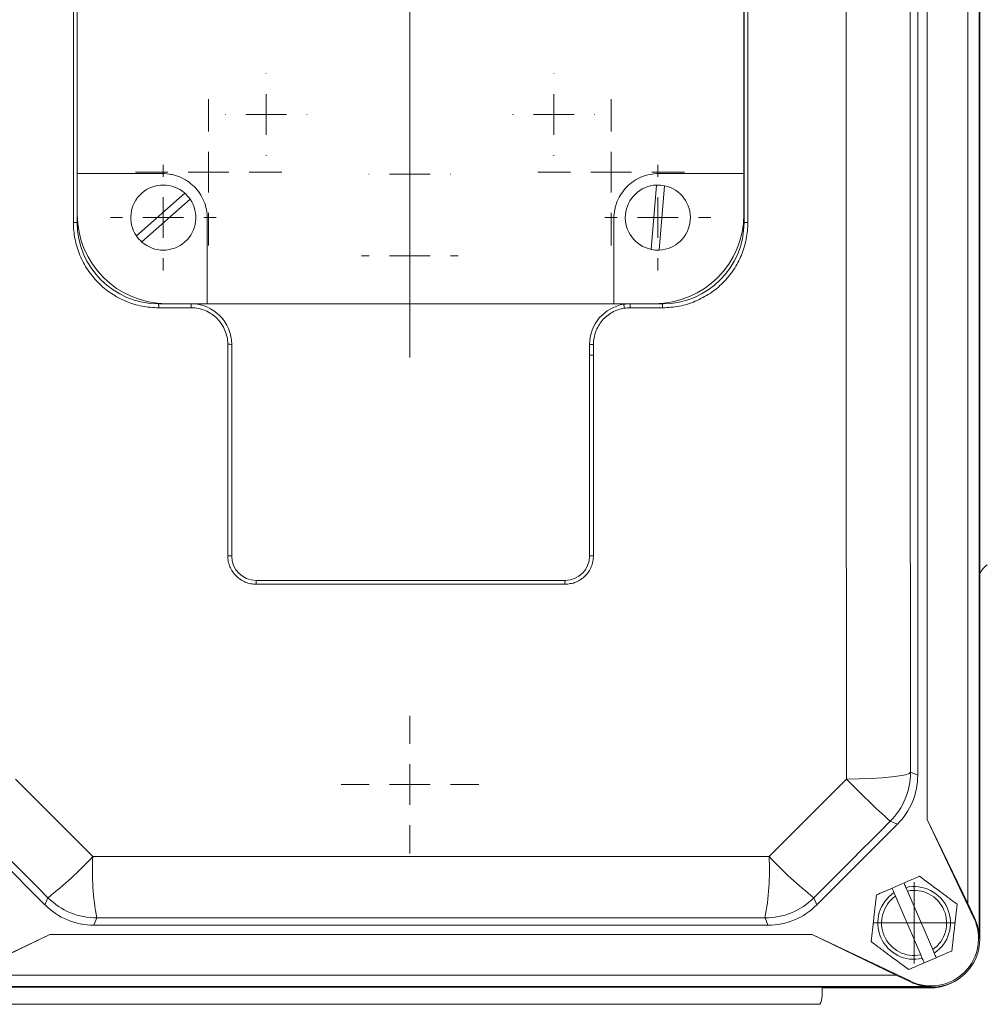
# Model space of a CAD drawing. Header units: millimetres. Extents: x 168 to 893, y 24 to 895.
# Tile 8 of 26: x 236 to 355, y 24 to 145. Entities that reach past the tile are written whole.
import ezdxf

# ---------------------------------------------------------------- set-up
doc = ezdxf.new("R2010")
doc.units = ezdxf.units.MM

# ---------------------------------------------------------------- blocks, each defined once
blk = doc.blocks.new('SW_CENTERMARKSYMBOL_8')
at = {"color": 0, "linetype": 'Continuous', "lineweight": 0}
for p, q in [((0, 5), (0, 47.5)), ((0, 0), (0, 2.5)), ((-5, 0), (-47.5, 0)), ((0, 0), (-2.5, 0)), ((0, 0), (0, -2.5)), ((0, 0), (2.5, 0)), ((5, 0), (47.5, 0)), ((0, -5), (0, -47.5))]:
    blk.add_line(p, q, dxfattribs=at)
blk = doc.blocks.new('SW_CENTERMARKSYMBOL_9')
at = {"color": 0, "linetype": 'Continuous', "lineweight": 0}
for p, q in [((0, 5), (0, 9)), ((0, 0), (0, 2.5)), ((-5, 0), (-9, 0)), ((0, 0), (-2.5, 0)), ((0, 0), (0, -2.5)), ((0, 0), (2.5, 0)), ((5, 0), (9, 0)), ((0, -5), (0, -9))]:
    blk.add_line(p, q, dxfattribs=at)
blk = doc.blocks.new('SW_CENTERMARKSYMBOL_11')
at = {"color": 0, "linetype": 'Continuous', "lineweight": 0}
for p, q in [((0, 5), (0, 9)), ((0, 0), (0, 2.5)), ((-5, 0), (-9, 0)), ((0, 0), (-2.5, 0)), ((0, 0), (0, -2.5)), ((0, 0), (2.5, 0)), ((5, 0), (9, 0)), ((0, -5), (0, -9))]:
    blk.add_line(p, q, dxfattribs=at)
blk = doc.blocks.new('SW_CENTERMARKSYMBOL_14')
at = {"color": 0, "linetype": 'Continuous', "lineweight": 0}
for p, q in [((0, 5), (0, 6.5)), ((0, 0), (0, 2.5)), ((-5, 0), (-6.5, 0)), ((0, 0), (-2.5, 0)), ((0, 0), (0, -2.5)), ((0, 0), (2.5, 0)), ((5, 0), (6.5, 0)), ((0, -5), (0, -6.5))]:
    blk.add_line(p, q, dxfattribs=at)
blk = doc.blocks.new('SW_CENTERMARKSYMBOL_15')
at = {"color": 0, "linetype": 'Continuous', "lineweight": 0}
for p, q in [((0, 5), (0, 6.5)), ((0, 0), (0, 2.5)), ((-5, 0), (-6.5, 0)), ((0, 0), (-2.5, 0)), ((0, 0), (0, -2.5)), ((0, 0), (2.5, 0)), ((5, 0), (6.5, 0)), ((0, -5), (0, -6.5))]:
    blk.add_line(p, q, dxfattribs=at)
blk = doc.blocks.new('SW_CENTERMARKSYMBOL_25')
at = {"color": 0, "linetype": 'Continuous', "lineweight": 0}
for p, q in [((0, 5), (0, 5.05)), ((0, 0), (0, 2.5)), ((-5, 0), (-5.05, 0)), ((0, 0), (-2.5, 0)), ((0, 0), (0, -2.5)), ((0, 0), (2.5, 0)), ((5, 0), (5.05, 0)), ((0, -5), (0, -5.05))]:
    blk.add_line(p, q, dxfattribs=at)
blk = doc.blocks.new('SW_CENTERMARKSYMBOL_26')
at = {"color": 0, "linetype": 'Continuous', "lineweight": 0}
for p, q in [((0, 5), (0, 5.95)), ((0, 0), (0, 2.5)), ((-5, 0), (-5.95, 0)), ((0, 0), (-2.5, 0)), ((0, 0), (0, -2.5)), ((0, 0), (2.5, 0)), ((5, 0), (5.95, 0)), ((0, -5), (0, -5.95))]:
    blk.add_line(p, q, dxfattribs=at)
blk = doc.blocks.new('SW_CENTERMARKSYMBOL_27')
at = {"color": 0, "linetype": 'Continuous', "lineweight": 0}
for p, q in [((0, 5), (0, 5.05)), ((0, 0), (0, 2.5)), ((-5, 0), (-5.05, 0)), ((0, 0), (-2.5, 0)), ((0, 0), (0, -2.5)), ((0, 0), (2.5, 0)), ((5, 0), (5.05, 0)), ((0, -5), (0, -5.05))]:
    blk.add_line(p, q, dxfattribs=at)
blk = doc.blocks.new('SW_CENTERMARKSYMBOL_28')
at = {"color": 0, "linetype": 'Continuous', "lineweight": 0}
for p, q in [((0, 5), (0, 5.05)), ((0, 0), (0, 2.5)), ((-5, 0), (-5.05, 0)), ((0, 0), (-2.5, 0)), ((0, 0), (0, -2.5)), ((0, 0), (2.5, 0)), ((5, 0), (5.05, 0)), ((0, -5), (0, -5.05))]:
    blk.add_line(p, q, dxfattribs=at)
blk = doc.blocks.new('SW_CENTERMARKSYMBOL_29')
at = {"color": 0, "linetype": 'Continuous', "lineweight": 0}
for p, q in [((0, 5), (0, 8.47)), ((0, 0), (0, 2.5)), ((-5, 0), (-8.47, 0)), ((0, 0), (-2.5, 0)), ((0, 0), (0, -2.5)), ((0, 0), (2.5, 0)), ((5, 0), (8.47, 0)), ((0, -5), (0, -8.47))]:
    blk.add_line(p, q, dxfattribs=at)
blk = doc.blocks.new('SW_CENTERMARKSYMBOL_31')
at = {"color": 0, "linetype": 'Continuous', "lineweight": 0}
for p, q in [((0, 2.5), (0, 5)), ((0, 0), (0, 2.5)), ((-2.5, 0), (-5, 0)), ((0, 0), (-2.5, 0)), ((0, 0), (0, -2.5)), ((0, 0), (2.5, 0)), ((2.5, 0), (5, 0)), ((0, -2.5), (0, -5))]:
    blk.add_line(p, q, dxfattribs=at)

msp = doc.modelspace()

# ---------------------------------------------------------------- linework, layer by layer
at = {"color": 7, "linetype": 'Continuous', "lineweight": 15}
for p, q in [((354, 210.06), (354, 32.06)), ((354.09, 32.06), (354.09, 210.06)), ((354.09, 210.06), (354.09, 32.06)), ((352.59, 205.75), (352.59, 36.37)), ((347.59, 195.42), (347.59, 46.7)), ((346.45, 52.12), (346.45, 190)), ((242.62, 120.06), (242.62, 182.02)), ((243.09, 182.06), (243.09, 120.06)), ((325.09, 120.06), (325.09, 182.06)), ((325.56, 182.02), (325.56, 120.06)), ((243.1, 126.06), (243.1, 176.06)), ((325.08, 176.06), (325.08, 126.06)), ((243.1, 126.06), (253.59, 126.06)), ((243.1, 121.06), (243.1, 126.06)), ((314.59, 126.06), (325.08, 126.06)), ((325.08, 126.06), (325.08, 121.06)), ((313.66, 116.74), (314.33, 124.65)), ((250.38, 118.4), (256.32, 123.66)), ((315.32, 124.57), (314.66, 116.66)), ((256.99, 122.91), (251.04, 117.65)), ((259.09, 120.56), (259.09, 110.07)), ((309.09, 110.07), (309.09, 120.56)), ((253.09, 110.06), (257.09, 110.06)), ((257.11, 109.57), (253.11, 109.57)), ((259.09, 110.07), (254.09, 110.07)), ((309.09, 110.07), (259.09, 110.07)), ((314.09, 110.07), (309.09, 110.07)), ((315.07, 109.57), (311.07, 109.57)), ((311.09, 110.06), (315.09, 110.06)), ((261.61, 79.09), (261.61, 105.07)), ((262.09, 105.06), (262.09, 79.06)), ((306.09, 103.73), (306.09, 105.06)), ((306.09, 79.06), (306.09, 103.73)), ((306.57, 103.74), (306.57, 79.09)), ((265.09, 76.06), (303.09, 76.06)), ((303.08, 75.59), (265.1, 75.59)), ((345.56, 52.48), (346.45, 52.12)), ((229.21, 46.11), (239.13, 36.18)), ((334.04, 36.18), (343.97, 46.11)), ((343.97, 46.11), (343.07, 46.47)), ((347.59, 46.7), (353.35, 34.56)), ((352.59, 36.37), (347.59, 46.7)), ((343.29, 38.25), (344.76, 38.88)), ((343.52, 37.7), (343.72, 37.26)), ((345.18, 37.89), (344.99, 38.33)), ((348.29, 30.69), (345.18, 37.89)), ((239.13, 36.18), (239.5, 37.07)), ((333.68, 37.07), (334.04, 36.18)), ((343.72, 37.26), (346.82, 30.06)), ((353.43, 34.6), (352.59, 36.37)), ((245.51, 34.58), (245.14, 33.69)), ((328.03, 33.69), (327.67, 34.58)), ((353.35, 34.56), (353.43, 34.6)), ((245.14, 33.69), (328.03, 33.69)), ((239.73, 32.56), (227.59, 26.8)), ((229.4, 27.56), (239.73, 32.56)), ((333.45, 32.56), (239.73, 32.56)), ((345.59, 26.8), (333.45, 32.56)), ((333.45, 32.56), (343.78, 27.56)), ((354, 32.06), (354.09, 32.06)), ((348.48, 30.25), (348.29, 30.69)), ((346.82, 30.06), (347.01, 29.61)), ((348.72, 29.7), (347.25, 29.06)), ((343.78, 27.56), (229.4, 27.56)), ((343.78, 27.56), (345.55, 26.72)), ((345.59, 26.8), (345.55, 26.72)), ((348.09, 26.15), (225.09, 26.15)), ((225.09, 26.06), (348.09, 26.06)), ((348.09, 26.06), (225.09, 26.06)), ((334.69, 25.98), (348, 25.98)), ((334.69, 24.97), (334.69, 25.98)), ((348.09, 26.15), (348.09, 26.06)), ((334.42, 23.97), (233.58, 23.97))]:
    msp.add_line(p, q, dxfattribs=at)
at = {"color": 7, "linetype": 'Continuous', "lineweight": 15, "flags": 128}
for points in [[(337.69, 51.64), (337.67, 68.96), (337.65, 86.31), (337.64, 103.68), (337.64, 121.06), (337.64, 138.44), (337.65, 155.81), (337.67, 173.16), (337.69, 190.48)], [(345.56, 189.64), (345.54, 172.53), (345.53, 155.39), (345.52, 138.23), (345.52, 121.06), (345.52, 103.89), (345.53, 86.73), (345.54, 69.59), (345.56, 52.48)], [(337.69, 51.64), (339.24, 51.67), (340.72, 51.73), (342.07, 51.81), (343.25, 51.91), (344.22, 52.04), (344.94, 52.18), (345.4, 52.33), (345.56, 52.48)], [(235.49, 51.64), (236.68, 50.45), (237.87, 49.26), (239.06, 48.07), (240.25, 46.88), (241.44, 45.69), (242.63, 44.5), (243.82, 43.31), (245.01, 42.12)], [(328.17, 42.12), (329.36, 43.31), (330.55, 44.5), (331.74, 45.69), (332.93, 46.88), (334.12, 48.07), (335.31, 49.26), (336.5, 50.45), (337.69, 51.64)], [(239.5, 37.07), (238.33, 38.24), (237.15, 39.42), (235.98, 40.6), (234.8, 41.77), (233.63, 42.95), (232.45, 44.12), (231.28, 45.3), (230.1, 46.47)], [(343.07, 46.47), (341.9, 45.3), (340.72, 44.12), (339.55, 42.95), (338.37, 41.77), (337.2, 40.6), (336.03, 39.42), (334.85, 38.24), (333.68, 37.07)], [(245.01, 42.12), (255.39, 42.13), (265.79, 42.13), (276.19, 42.14), (286.59, 42.14), (296.99, 42.14), (307.39, 42.13), (317.78, 42.13), (328.17, 42.12)], [(327.67, 34.58), (317.41, 34.59), (307.14, 34.59), (296.86, 34.6), (286.59, 34.6), (276.31, 34.6), (266.04, 34.59), (255.77, 34.59), (245.51, 34.58)]]:
    msp.add_lwpolyline(points, dxfattribs=at)
at = {"color": 7, "linetype": 'Continuous', "lineweight": 15}
for centre, radius, start, end in [((253.68, 120.65), 4, 48.7166, 214.3551), ((314.49, 120.65), 4, 92.3805, 258.019), ((314.49, 120.65), 4, 78.019, 92.3805), ((253.68, 120.65), 4, 34.3551, 48.7166), ((314.49, 120.65), 4, 272.3805, 78.019), ((253.68, 120.65), 4, 228.7166, 34.3551), ((254.09, 121.06), 10.99, 180, 270), ((314.09, 121.06), 10.99, 270, 0), ((242.73, 40.01), 80.05, 89.745, 90.0804), ((253.09, 120.06), 10, 180, 270), ((315.09, 120.06), 10, 270, 0), ((325.45, 39.14), 80.92, 89.9195, 90.2538), ((253.68, 120.65), 4, 214.3551, 228.7166), ((314.49, 120.65), 4, 258.019, 272.3805), ((250.54, 109.69), 2.58, 357.3013, 8.2659), ((254.19, 109.69), 2.92, 357.6181, 7.2852), ((257.09, 105.06), 5, 360, 90), ((311.09, 105.06), 5, 98.862, 180), ((311.09, 105.06), 5, 90, 98.862), ((314.23, 110.24), 3.92, 183.4689, 190.6212), ((314.58, 109.69), 3.51, 173.9439, 181.9831), ((318.09, 109.69), 3.02, 172.9603, 182.3024), ((261.72, 99.86), 5.22, 85.9942, 91.2921), ((306.47, 99), 6.07, 89.0623, 93.637), ((306.46, 98.88), 4.87, 88.5986, 94.3187), ((261.72, 77.08), 2.01, 79.5408, 93.3435), ((265.09, 79.06), 3, 180, 270), ((303.09, 79.06), 3, 270, 0), ((306.46, 77.06), 2.03, 86.6492, 100.4144), ((261.38, 75.7), 3.72, 358.28, 5.48), ((307.92, 75.7), 4.85, 175.7914, 181.3225), ((337.06, 52.48), 8.5, 315.0044, 359.9956), ((408.72, 120.34), 98.82, 224.0425, 228.3723), ((209.44, 75.36), 48.68, 308.1385, 316.9403), ((276.61, 40.45), 31.65, 176.9741, 190.6877), ((296.56, 40.45), 31.65, 349.3123, 3.0259), ((363.74, 75.36), 48.68, 223.0597, 231.8615), ((346, 33.97), 4.47, 123.6216, 283.0228), ((346, 33.97), 4.47, 303.6216, 103.0228), ((346, 33.97), 4, 304.8592, 101.7852), ((245.51, 43.08), 8.5, 225.0044, 269.9956), ((327.67, 43.08), 8.5, 270.0044, 314.9956), ((346, 33.97), 4, 124.8592, 281.7852), ((348.09, 32.06), 5.83, 244.6063, 25.3937), ((348.09, 32.06), 5.91, 0, 25.3937), ((348.09, 32.06), 6, 270, 0), ((348.09, 32.06), 6, 270, 0), ((348.09, 32.06), 5.91, 244.6063, 270), ((348, 31.97), 5.99, 270, 310.7189)]:
    msp.add_arc(centre, radius, start, end, dxfattribs=at)
for centre, major_axis, ratio, start_param, end_param in [((355.99, 76.22), (-1.42, 1.42), 0.998783, 6.015093, 6.754131), ((337.95, 52.12), (7.85, -3.25), 0.999894, 5.890524, 6.675847), ((245.14, 42.19), (-3.25, -7.85), 0.999894, 5.890524, 6.675847), ((328.03, 42.19), (3.25, -7.85), 0.999894, 5.890524, 6.675847), ((332.66, 24.97), (2.03, 0), 0.984808, 5.759587, 6.283185)]:
    msp.add_ellipse(centre, major_axis=major_axis, ratio=ratio, start_param=start_param, end_param=end_param, dxfattribs=at)
for points, knots in [([(253.59, 126.06), (253.95, 126.06), (254.31, 126.02), (254.83, 125.92), (255.01, 125.88), (255.35, 125.77), (255.52, 125.71), (256.02, 125.51), (256.34, 125.34), (256.94, 124.94), (257.22, 124.7), (257.73, 124.2), (257.96, 123.92), (258.36, 123.32), (258.53, 123), (258.81, 122.34), (258.91, 121.99), (259.05, 121.28), (259.09, 120.92), (259.09, 120.56)], [0, 0, 0, 0, 0.125, 0.125, 0.1875, 0.1875, 0.25, 0.25, 0.375, 0.375, 0.5, 0.5, 0.625, 0.625, 0.75, 0.75, 0.875, 0.875, 1, 1, 1, 1]), ([(309.09, 120.56), (309.09, 120.92), (309.12, 121.28), (309.23, 121.8), (309.27, 121.98), (309.38, 122.32), (309.44, 122.5), (309.64, 122.99), (309.81, 123.31), (310.21, 123.91), (310.44, 124.19), (310.95, 124.7), (311.23, 124.93), (311.83, 125.33), (312.15, 125.5), (312.81, 125.78), (313.16, 125.88), (313.87, 126.02), (314.23, 126.06), (314.59, 126.06)], [0, 0, 0, 0, 0.125, 0.125, 0.1875, 0.1875, 0.25, 0.25, 0.375, 0.375, 0.5, 0.5, 0.625, 0.625, 0.75, 0.75, 0.875, 0.875, 1, 1, 1, 1]), ([(253.11, 109.57), (252.42, 109.57), (251.74, 109.64), (250.73, 109.84), (250.4, 109.92), (249.74, 110.12), (249.42, 110.23), (248.46, 110.63), (247.86, 110.95), (247.01, 111.52), (246.73, 111.73), (246.19, 112.16), (245.94, 112.4), (245.21, 113.12), (244.78, 113.65), (244.2, 114.51), (244.02, 114.8), (243.7, 115.41), (243.41, 116.03), (243.18, 116.67), (242.98, 117.33), (242.89, 117.66), (242.69, 118.68), (242.62, 119.37), (242.62, 120.06)], [0, 0, 0, 0, 0.125, 0.125, 0.1875, 0.1875, 0.25, 0.25, 0.375, 0.375, 0.4375, 0.4375, 0.5, 0.5, 0.625, 0.625, 0.6875, 0.6875, 0.75, 0.8125, 0.8125, 0.875, 0.875, 1, 1, 1, 1]), ([(325.56, 120.06), (325.56, 119.37), (325.49, 118.69), (325.29, 117.68), (325.21, 117.35), (325.01, 116.69), (324.89, 116.36), (324.5, 115.41), (324.18, 114.81), (323.61, 113.95), (323.4, 113.67), (322.96, 113.14), (322.73, 112.88), (322.01, 112.16), (321.48, 111.72), (320.62, 111.15), (320.32, 110.97), (319.72, 110.65), (319.1, 110.35), (318.45, 110.12), (317.8, 109.92), (317.46, 109.84), (316.45, 109.64), (315.76, 109.57), (315.07, 109.57)], [0, 0, 0, 0, 0.125, 0.125, 0.1875, 0.1875, 0.25, 0.25, 0.375, 0.375, 0.4375, 0.4375, 0.5, 0.5, 0.625, 0.625, 0.6875, 0.6875, 0.75, 0.8125, 0.8125, 0.875, 0.875, 1, 1, 1, 1]), ([(261.61, 105.07), (261.61, 105.37), (261.58, 105.66), (261.46, 106.23), (261.38, 106.52), (261.15, 107.06), (261.01, 107.32), (260.69, 107.81), (260.5, 108.04), (260.08, 108.46), (259.86, 108.64), (259.37, 108.97), (259.1, 109.11), (258.56, 109.34), (258.28, 109.42), (257.7, 109.54), (257.41, 109.57), (257.11, 109.57)], [0, 0, 0, 0, 0.125, 0.125, 0.25, 0.25, 0.375, 0.375, 0.5, 0.5, 0.625, 0.625, 0.75, 0.75, 0.875, 0.875, 1, 1, 1, 1]), ([(310.38, 109.51), (310.11, 109.47), (309.86, 109.41), (309.35, 109.24), (309.11, 109.13), (308.65, 108.87), (308.43, 108.72), (308.02, 108.39), (307.82, 108.2), (307.48, 107.8), (307.33, 107.58), (307.06, 107.12), (306.94, 106.88), (306.67, 106.14), (306.57, 105.61), (306.57, 105.07)], [0, 0, 0, 0, 0.125, 0.125, 0.25, 0.25, 0.375, 0.375, 0.5, 0.5, 0.625, 0.625, 0.75, 0.75, 1, 1, 1, 1]), ([(306.57, 105.07), (306.57, 104.74), (306.57, 104.41), (306.57, 104.07), (306.57, 103.96), (306.57, 103.85), (306.57, 103.74)], [0, 0, 0, 0, 0.000999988, 0.000999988, 0.000999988, 0.001327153, 0.001327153, 0.001327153, 0.001327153]), ([(265.1, 75.59), (264.87, 75.59), (264.65, 75.62), (264.2, 75.7), (263.98, 75.77), (263.55, 75.95), (263.35, 76.05), (262.97, 76.31), (262.79, 76.46), (262.47, 76.78), (262.33, 76.95), (262.07, 77.34), (261.96, 77.54), (261.79, 77.96), (261.72, 78.18), (261.63, 78.63), (261.61, 78.86), (261.61, 79.09)], [0, 0, 0, 0, 0.125, 0.125, 0.25, 0.25, 0.375, 0.375, 0.5, 0.5, 0.625, 0.625, 0.75, 0.75, 0.875, 0.875, 1, 1, 1, 1]), ([(306.57, 79.09), (306.57, 78.86), (306.55, 78.63), (306.46, 78.19), (306.4, 77.96), (306.22, 77.54), (306.11, 77.34), (305.86, 76.96), (305.71, 76.78), (305.39, 76.46), (305.21, 76.31), (304.83, 76.06), (304.63, 75.95), (304.21, 75.77), (303.99, 75.71), (303.54, 75.62), (303.31, 75.59), (303.08, 75.59)], [0, 0, 0, 0, 0.125, 0.125, 0.25, 0.25, 0.375, 0.375, 0.5, 0.5, 0.625, 0.625, 0.75, 0.75, 0.875, 0.875, 1, 1, 1, 1]), ([(346.67, 39.71), (346.36, 39.57), (346.04, 39.44), (345.4, 39.16), (345.08, 39.02), (344.76, 38.88)], [0, 0, 0, 0, 0.5, 0.5, 1, 1, 1, 1]), ([(346.67, 39.71), (347.43, 39.14), (348.2, 38.57), (349.18, 37.84), (349.38, 37.69), (349.77, 37.4), (349.96, 37.26), (350.54, 36.82), (350.92, 36.54), (351.3, 36.26)], [0, 0, 0, 0, 0.5, 0.5, 0.625, 0.625, 0.75, 0.75, 1, 1, 1, 1]), ([(340.7, 31.69), (340.81, 32.62), (340.92, 33.57), (341.06, 34.79), (341.09, 35.04), (341.15, 35.52), (341.18, 35.76), (341.26, 36.48), (341.32, 36.95), (341.37, 37.42)], [0, 0, 0, 0, 0.5, 0.5, 0.625, 0.625, 0.75, 0.75, 1, 1, 1, 1]), ([(351.3, 36.26), (351.19, 35.32), (351.08, 34.37), (350.94, 33.15), (350.91, 32.91), (350.85, 32.42), (350.83, 32.18), (350.74, 31.47), (350.69, 30.99), (350.63, 30.52)], [0, 0, 0, 0, 0.5, 0.5, 0.625, 0.625, 0.75, 0.75, 1, 1, 1, 1]), ([(345.33, 28.24), (344.57, 28.8), (343.81, 29.37), (342.82, 30.11), (342.62, 30.25), (342.23, 30.54), (342.04, 30.69), (341.46, 31.12), (341.08, 31.41), (340.7, 31.69)], [0, 0, 0, 0, 0.5, 0.5, 0.625, 0.625, 0.75, 0.75, 1, 1, 1, 1]), ([(350.63, 30.52), (350.32, 30.39), (350, 30.25), (349.36, 29.98), (349.04, 29.84), (348.72, 29.7)], [0, 0, 0, 0, 0.5, 0.5, 1, 1, 1, 1])]:
    msp.add_open_spline(points, degree=3, knots=knots, dxfattribs=at)
for points in [[(311.07, 109.57), (310.84, 109.57), (310.61, 109.55), (310.38, 109.51)], [(344.99, 38.33), (344.91, 38.52), (344.84, 38.7), (344.76, 38.88)], [(343.29, 38.25), (342.63, 37.96), (341.99, 37.69), (341.37, 37.42)], [(343.29, 38.25), (343.37, 38.06), (343.45, 37.88), (343.52, 37.7)], [(347.25, 29.06), (346.59, 28.78), (345.95, 28.51), (345.33, 28.24)], [(347.01, 29.61), (347.09, 29.43), (347.17, 29.25), (347.25, 29.06)], [(348.72, 29.7), (348.64, 29.88), (348.56, 30.06), (348.48, 30.25)]]:
    msp.add_open_spline(points, degree=3, dxfattribs=at)

# ---------------------------------------------------------------- block references
at = {"color": 7, "linetype": 'Continuous', "lineweight": 0}
for name, p in [('SW_CENTERMARKSYMBOL_8', (284, 150.97)), ('SW_CENTERMARKSYMBOL_28', (266.32, 133.3)), ('SW_CENTERMARKSYMBOL_25', (301.68, 133.3)), ('SW_CENTERMARKSYMBOL_11', (259.25, 126.22)), ('SW_CENTERMARKSYMBOL_9', (308.75, 126.22)), ('SW_CENTERMARKSYMBOL_27', (284, 125.97)), ('SW_CENTERMARKSYMBOL_15', (253.68, 120.65)), ('SW_CENTERMARKSYMBOL_14', (314.49, 120.65)), ('SW_CENTERMARKSYMBOL_26', (284, 115.97)), ('SW_CENTERMARKSYMBOL_29', (284, 50.97)), ('SW_CENTERMARKSYMBOL_31', (346, 33.97))]:
    msp.add_blockref(name, p, dxfattribs=at)

doc.saveas('drawing.dxf')
